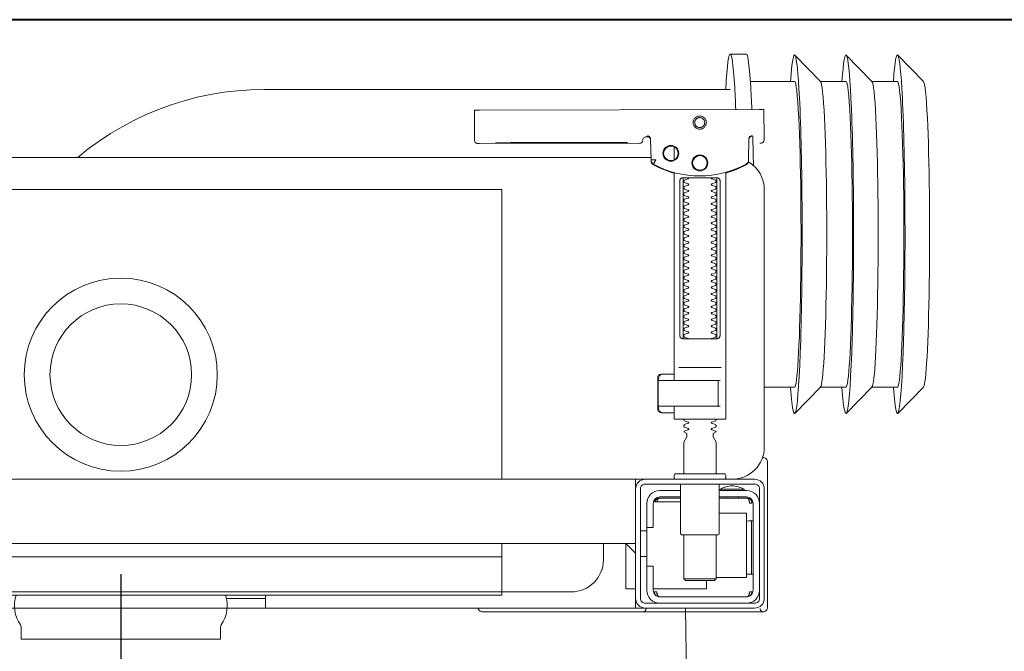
# Model space of a CAD drawing. Header units: metres. Extents: x 7408630 to 15602436, y 5561464 to 13303678.
# Tile 46 of 123: x 7413921 to 7413951, y 5563882 to 5563902. Entities that reach past the tile are written whole.
import ezdxf
from ezdxf.enums import TextEntityAlignment as Align

# ---------------------------------------------------------------- set-up
doc = ezdxf.new("R2010")
doc.units = ezdxf.units.M
doc.header["$MEASUREMENT"] = 0
for name, color, linetype, lineweight in [('!! 0_Opis_pom', 9, 'Continuous', 13), ('!! 1_OPIS POM NOWE', 140, 'Continuous', 5), ('!! 1_PROJ Sciany', 2, 'Continuous', 40), ('!! 2_wypos-sanitarne', 240, 'Continuous', 9), ('Granica', 112, 'Continuous', 80)]:
    doc.layers.add(name, color=color, linetype=linetype, lineweight=lineweight)
doc.layers.add('!!_@ wypos sanit nd', color=7, linetype='Continuous', lineweight=0, plot=False)
doc.styles.add('ARIAL', font='tahoma.ttf')

# ---------------------------------------------------------------- blocks, each defined once
blk = doc.blocks.new('A$C324a30b8')
at = {"lineweight": 0}
for points in [[(-0.17797, -0.23916), (-0.17727, -0.11958), (-0.17552, 0)], [(-0.17552, 0), (0.17552, 0)]]:
    blk.add_lwpolyline(points, dxfattribs=at)
at = {"layer": 'DEFPOINTS'}
blk.add_lwpolyline([(0, 0.01049), (0, -0.71083)], dxfattribs=at)
blk = doc.blocks.new('99400_TOP')
for points in [[(-0.24944, 0.17326), (-0.24147, 0.18145)], [(-0.24136, 0.17331), (-0.23341, 0.17331), (-0.22548, 0.18145)], [(-0.22538, 0.17331), (-0.21743, 0.17331), (-0.2095, 0.18145)], [(-0.18941, 0.18181), (-0.19441, 0.18181)], [(-0.19567, 0.17331), (-0.20939, 0.17331)], [(-0.18941, 0.17081), (-0.04454, 0.17081), (-0.04035, 0.17071), (-0.03616, 0.17042), (-0.032, 0.16993), (-0.02786, 0.16925), (-0.02376, 0.16837), (-0.0197, 0.16731), (-0.0157, 0.16606), (-0.01176, 0.16462), (-0.00789, 0.163), (-0.0041, 0.1612), (-0.0004, 0.15923), (0.0032, 0.15708), (0.00671, 0.15478), (0.0101, 0.1523), (0.01337, 0.14968)], [(-0.19839, 0.16455), (-0.11148, 0.16437)], [(-0.19593, 0.15629), (-0.19608, 0.15629), (-0.19638, 0.15629), (-0.19593, 0.1562), (-0.19577, 0.15614), (-0.19563, 0.15605), (-0.19551, 0.15594), (-0.1954, 0.15581), (-0.19532, 0.15567), (-0.19526, 0.15551), (-0.19523, 0.15535)], [(-0.16479, 0.14865), (-0.16466, 0.1552), (-0.16464, 0.15536), (-0.1646, 0.15551), (-0.16454, 0.15566), (-0.16445, 0.15579), (-0.16435, 0.15591), (-0.16422, 0.15601), (-0.16408, 0.15609), (-0.16394, 0.15614), (-0.16348, 0.15622), (-0.1638, 0.15623), (-0.16395, 0.15623)], [(-0.12195, 0.15427), (-0.15195, 0.15433)], [(-0.15195, 0.15423), (-0.12195, 0.15417)], [(-0.172, 0.15297), (-0.172, 0.14892)], [(0.16493, 0.14968), (-0.16477, 0.14968)], [(-0.172, 0.14497), (-0.172, 0.08036)], [(-0.1852, 0.14236), (-0.1852, 0.09436)], [(-0.1748, 0.09436), (-0.1748, 0.14236)], [(-0.11847, 0.04968), (-0.11847, 0.13968), (0.11153, 0.13968), (0.11153, 0.04968)], [(-0.17342, 0.08436), (-0.18658, 0.08436)], [(-0.18633, 0.08036), (-0.17526, 0.08036), (-0.17367, 0.08036)], [(-0.172, 0.0823), (-0.17167, 0.08236), (-0.1682, 0.08236), (-0.16809, 0.08236), (-0.16798, 0.08234), (-0.16789, 0.08225), (-0.16779, 0.08224), (-0.16762, 0.08223), (-0.16752, 0.08223), (-0.16741, 0.08221), (-0.1673, 0.08214), (-0.16725, 0.082), (-0.16725, 0.08174), (-0.16711, 0.08172), (-0.16701, 0.08168), (-0.16693, 0.08162), (-0.16687, 0.08148), (-0.16687, 0.07124), (-0.16691, 0.07111), (-0.16701, 0.07103), (-0.16725, 0.07098), (-0.16725, 0.07071), (-0.16728, 0.07061), (-0.16735, 0.07054), (-0.16746, 0.0705), (-0.16762, 0.07049), (-0.16775, 0.07048), (-0.16789, 0.07046), (-0.16797, 0.07039), (-0.16807, 0.07036), (-0.1682, 0.07036), (-0.17167, 0.07036), (-0.172, 0.07041)], [(-0.16829, 0.08235), (-0.16772, 0.08221), (-0.16738, 0.08176)], [(-0.16723, 0.08135), (-0.16714, 0.08082), (-0.16713, 0.08055)], [(-0.24944, 0.07835), (-0.24147, 0.07016)], [(-0.24136, 0.07831), (-0.23341, 0.07831), (-0.22548, 0.07016)], [(-0.22538, 0.07831), (-0.21743, 0.07831), (-0.2095, 0.07016)], [(-0.2, 0.07831), (-0.20939, 0.07831)], [(-0.18633, 0.07236), (-0.1855, 0.07236), (-0.18567, 0.07246), (-0.1857, 0.07256)], [(-0.16738, 0.07096), (-0.16772, 0.07051), (-0.16829, 0.07036)], [(-0.16713, 0.07216), (-0.16714, 0.0719), (-0.16723, 0.07137)], [(-0.20001, 0.05638), (-0.19987, 0.05642), (-0.19976, 0.05645), (-0.19962, 0.05647), (-0.19948, 0.05647)], [(-0.20099, 0.05497), (-0.20099, 0.00998)], [(-0.16, 0.04668), (-0.16, 0.04968), (0.16, 0.04968), (0.16, 0.04668)], [(-0.19478, 0.04378), (-0.186, 0.04378)], [(-0.192, 0.04418), (-0.192, 0.04378)], [(-0.188, 0.04418), (-0.188, 0.04378)], [(-0.16664, 0.04268), (-0.16666, 0.04284), (-0.16669, 0.04295), (-0.16672, 0.04306), (-0.16675, 0.04316), (-0.16679, 0.04326), (-0.16683, 0.04337), (-0.16689, 0.04346), (-0.16694, 0.04355), (-0.16701, 0.04363), (-0.1671, 0.0437), (-0.16718, 0.04375), (-0.16728, 0.04378), (-0.16718, 0.04377), (-0.16708, 0.04376), (-0.16696, 0.04373), (-0.16686, 0.0437), (-0.16677, 0.04367), (-0.16666, 0.04362), (-0.16657, 0.04357), (-0.16646, 0.0435), (-0.16636, 0.04342), (-0.16627, 0.04334), (-0.16618, 0.04324), (-0.1661, 0.04314), (-0.16603, 0.04303), (-0.16597, 0.04292), (-0.16592, 0.0428), (-0.16588, 0.04268), (-0.174, 0.04268)], [(-0.174, 0.04378), (-0.16722, 0.04378)], [(-0.16, 0.03368), (-0.16, 0.04568)], [(-0.19591, 0.03679), (-0.19602, 0.03679), (-0.19616, 0.03679), (-0.19632, 0.03679), (-0.1965, 0.03679)], [(-0.185, 0.01918), (-0.1945, 0.01918), (-0.1945, 0.03918), (-0.186, 0.03918)], [(-0.1615, 0.03368), (-0.1635, 0.03368)], [(-0.185, 0.03238), (-0.185, 0.01876), (-0.1845, 0.01826), (-0.1755, 0.01826), (-0.175, 0.01876), (-0.175, 0.03238)], [(0.16, 0.02668), (0.157, 0.02968), (0.16, 0.02968), (-0.16, 0.02968), (-0.157, 0.02968), (-0.16, 0.02668)], [(-0.157, 0.02968), (-0.157, 0.01568), (-0.16, 0.01568)], [(0.10602, 0.02968), (0.10602, 0.0256), (-0.11847, 0.0256)], [(-0.1615, 0.02568), (-0.1635, 0.02568)], [(-0.1965, 0.02017), (-0.19632, 0.02017), (-0.19616, 0.02017), (-0.19602, 0.02017), (-0.19591, 0.02017)], [(-0.175, 0.01876), (-0.185, 0.01876)], [(-0.182, 0.01826), (-0.182, 0.01568), (-0.1655, 0.01568)], [(-0.16636, 0.01353), (-0.16625, 0.01364), (-0.16618, 0.01371), (-0.16612, 0.01379), (-0.16606, 0.01388), (-0.166, 0.01398), (-0.16596, 0.01407), (-0.16592, 0.01417), (-0.16589, 0.01428), (-0.16586, 0.01438), (-0.16584, 0.01449), (-0.16583, 0.01459), (-0.16583, 0.01469), (-0.16593, 0.01468), (-0.16606, 0.01468), (-0.1663, 0.01468), (-0.1664, 0.01468), (-0.16651, 0.01468), (-0.16661, 0.01468), (-0.16661, 0.01458), (-0.16662, 0.01448), (-0.16663, 0.01438), (-0.16664, 0.01428), (-0.16665, 0.01418), (-0.16667, 0.01407), (-0.1667, 0.01397), (-0.16673, 0.01387), (-0.16676, 0.01377), (-0.1668, 0.01366), (-0.16685, 0.01356), (-0.1669, 0.01347), (-0.16697, 0.01338), (-0.16704, 0.01331), (-0.16712, 0.01325), (-0.16725, 0.01318), (-0.19475, 0.01318), (-0.19493, 0.01328), (-0.19501, 0.01336), (-0.19507, 0.01344), (-0.19513, 0.01353), (-0.19518, 0.01363), (-0.19522, 0.01372), (-0.19526, 0.01383), (-0.19529, 0.01393), (-0.19532, 0.01405), (-0.19534, 0.01415), (-0.19536, 0.01425), (-0.19537, 0.01435), (-0.19538, 0.01446), (-0.19538, 0.01458), (-0.19539, 0.01468), (-0.19617, 0.01467), (-0.19616, 0.01456), (-0.19615, 0.01446), (-0.19613, 0.01435), (-0.1961, 0.01425), (-0.19607, 0.01415), (-0.19603, 0.01405), (-0.19598, 0.01395), (-0.19592, 0.01386), (-0.19586, 0.01377), (-0.19579, 0.01369), (-0.19571, 0.01361), (-0.19563, 0.01353)], [(-0.03305, 0.00968), (-0.16, 0.00968), (-0.16, 0.01268)], [(-0.045, 0.00968), (-0.045, 0.01368)], [(-0.045, 0.01268), (-0.03283, 0.01268)]]:
    blk.add_lwpolyline(points)
for points in [[(-0.19989, 0.16454), (-0.19995, 0.15554, 0.009369), (-0.19993, 0.15511), (-0.19991, 0.15494), (-0.19986, 0.15477), (-0.19978, 0.15461), (-0.19968, 0.15447), (-0.19955, 0.15435), (-0.1994, 0.15426), (-0.19924, 0.15419), (-0.19907, 0.15415), (-0.19895, 0.15414), (-0.1988, 0.15414)], [(-0.16412, 0.15607), (-0.16324, 0.15607), (-0.16303, 0.15604), (-0.16282, 0.15598), (-0.16264, 0.15587), (-0.16249, 0.15572), (-0.16236, 0.15555), (-0.16228, 0.15535), (-0.16224, 0.15515, 0.002299), (-0.16224, 0.15503, 0.40455), (-0.16124, 0.15406), (-0.11145, 0.15396), (-0.11127, 0.15396), (-0.11111, 0.15396), (-0.11099, 0.15396), (-0.11083, 0.15397), (-0.11065, 0.15401), (-0.11048, 0.15408), (-0.11033, 0.15418), (-0.1102, 0.1543), (-0.11009, 0.15445), (-0.11001, 0.15461), (-0.10996, 0.15479), (-0.10995, 0.15497), (-0.10997, 0.16396), (-0.10998, 0.16435)], [(-0.19623, 0.15644), (-0.19587, 0.15638), (-0.19555, 0.15617), (-0.19533, 0.15585), (-0.19523, 0.1555), (-0.19513, 0.14894), (-0.19513, 0.14888, 0.265347), (-0.19435, 0.14762, 0.125711), (-0.17997, 0.14391, 0.125711), (-0.16558, 0.14756, 0.26954), (-0.16479, 0.14885), (-0.16467, 0.1554), (-0.16464, 0.15562), (-0.16456, 0.15583), (-0.16444, 0.15601), (-0.16428, 0.15617), (-0.16409, 0.15628), (-0.16388, 0.15635), (-0.16368, 0.15638)], [(-0.15993, 0.04968), (-0.17248, 0.04968, 0.405519), (-0.172, 0.05018), (-0.172, 0.05088, 0.414214), (-0.1725, 0.05138), (-0.1875, 0.05138, 0.414214), (-0.188, 0.05088), (-0.188, 0.05018, 0.405519), (-0.18751, 0.04968), (-0.19, 0.04968, -0.414214), (-0.2, 0.05968), (-0.2, 0.13968, -0.266001), (-0.19506, 0.1483)], [(-0.19512, 0.14869), (-0.19511, 0.1485), (-0.19509, 0.1484), (-0.19506, 0.1483), (-0.19503, 0.1482), (-0.19498, 0.1481), (-0.19493, 0.148), (-0.19488, 0.14791), (-0.19482, 0.14782), (-0.19475, 0.14774), (-0.19467, 0.14766), (-0.1946, 0.14759), (-0.19451, 0.14753), (-0.19443, 0.14747), (-0.19434, 0.14742), (-0.19358, 0.14701), (-0.19281, 0.14663), (-0.19203, 0.14628), (-0.19124, 0.14594), (-0.19044, 0.14563), (-0.18964, 0.14534), (-0.18882, 0.14507), (-0.188, 0.14483), (-0.188, 0.06856, 0.414214), (-0.1878, 0.06836), (-0.17545, 0.06836), (-0.1722, 0.06836, 0.414214), (-0.172, 0.06856), (-0.172, 0.07236)], [(-0.172, 0.14478), (-0.17117, 0.14502), (-0.17034, 0.14528), (-0.16952, 0.14557), (-0.16871, 0.14588), (-0.16791, 0.14622), (-0.16712, 0.14657), (-0.16635, 0.14695), (-0.16558, 0.14736), (-0.16557, 0.14736, 0.269546), (-0.16479, 0.14865)], [(-0.18353, 0.09336, 0.182836), (-0.18364, 0.09345), (-0.18485, 0.09386, 0.050055), (-0.185, 0.09412), (-0.185, 0.0944, 0.050055), (-0.18485, 0.09466), (-0.18364, 0.09507, 0.719897), (-0.18364, 0.09545), (-0.18485, 0.09586, 0.050055), (-0.185, 0.09612), (-0.185, 0.0964, 0.050055), (-0.18485, 0.09666), (-0.18364, 0.09707, 0.719897), (-0.18364, 0.09745), (-0.18485, 0.09786, 0.050055), (-0.185, 0.09812), (-0.185, 0.0984, 0.050055), (-0.18485, 0.09866), (-0.18364, 0.09907, 0.719897), (-0.18364, 0.09945), (-0.18485, 0.09986, 0.050055), (-0.185, 0.10012), (-0.185, 0.1004, 0.050055), (-0.18485, 0.10066), (-0.18364, 0.10107, 0.719897), (-0.18364, 0.10145), (-0.18485, 0.10186, 0.050055), (-0.185, 0.10212), (-0.185, 0.1024, 0.050055), (-0.18485, 0.10266), (-0.18364, 0.10307, 0.719897), (-0.18364, 0.10345), (-0.18485, 0.10386, 0.050055), (-0.185, 0.10412), (-0.185, 0.1044, 0.050055), (-0.18485, 0.10466), (-0.18364, 0.10507, 0.719897), (-0.18364, 0.10545), (-0.18485, 0.10586, 0.050055), (-0.185, 0.10612), (-0.185, 0.1064, 0.050055), (-0.18485, 0.10666), (-0.18364, 0.10707, 0.719897), (-0.18364, 0.10745), (-0.18485, 0.10786, 0.050055), (-0.185, 0.10812), (-0.185, 0.1084, 0.050055), (-0.18485, 0.10866), (-0.18364, 0.10907, 0.719897), (-0.18364, 0.10945), (-0.18485, 0.10986, 0.050055), (-0.185, 0.11012), (-0.185, 0.1104, 0.050055), (-0.18485, 0.11066), (-0.18364, 0.11107, 0.719897), (-0.18364, 0.11145), (-0.18485, 0.11186, 0.050055), (-0.185, 0.11212), (-0.185, 0.1124, 0.050055), (-0.18485, 0.11266), (-0.18364, 0.11307, 0.719897), (-0.18364, 0.11345), (-0.18485, 0.11386, 0.050055), (-0.185, 0.11412), (-0.185, 0.1144, 0.050055), (-0.18485, 0.11466), (-0.18364, 0.11507, 0.719897), (-0.18364, 0.11545), (-0.18485, 0.11586, 0.050055), (-0.185, 0.11612), (-0.185, 0.1164, 0.050055), (-0.18485, 0.11666), (-0.18364, 0.11707, 0.719897), (-0.18364, 0.11745), (-0.18485, 0.11786, 0.050055), (-0.185, 0.11812), (-0.185, 0.1184, 0.050055), (-0.18485, 0.11866), (-0.18364, 0.11907, 0.719897), (-0.18364, 0.11945), (-0.18485, 0.11986, 0.050055), (-0.185, 0.12012), (-0.185, 0.1204, 0.050055), (-0.18485, 0.12066), (-0.18364, 0.12107, 0.719897), (-0.18364, 0.12145), (-0.18485, 0.12186, 0.050055), (-0.185, 0.12212), (-0.185, 0.1224, 0.050055), (-0.18485, 0.12266), (-0.18364, 0.12307, 0.719897), (-0.18364, 0.12345), (-0.18485, 0.12386, 0.050055), (-0.185, 0.12412), (-0.185, 0.1244, 0.050055), (-0.18485, 0.12466), (-0.18364, 0.12507, 0.719897), (-0.18364, 0.12545), (-0.18485, 0.12586, 0.050055), (-0.185, 0.12612), (-0.185, 0.1264, 0.050055), (-0.18485, 0.12666), (-0.18364, 0.12707, 0.719897), (-0.18364, 0.12745), (-0.18485, 0.12786, 0.050055), (-0.185, 0.12812), (-0.185, 0.1284, 0.050055), (-0.18485, 0.12866), (-0.18364, 0.12907, 0.719897), (-0.18364, 0.12945), (-0.18485, 0.12986, 0.050055), (-0.185, 0.13012), (-0.185, 0.1304, 0.050055), (-0.18485, 0.13066), (-0.18364, 0.13107, 0.719897), (-0.18364, 0.13145), (-0.18485, 0.13186, 0.050055), (-0.185, 0.13212), (-0.185, 0.1324, 0.050055), (-0.18485, 0.13266), (-0.18364, 0.13307, 0.719897), (-0.18364, 0.13345), (-0.18485, 0.13386, 0.050055), (-0.185, 0.13412), (-0.185, 0.1344, 0.050055), (-0.18485, 0.13466), (-0.18364, 0.13507, 0.719897), (-0.18364, 0.13545), (-0.18485, 0.13586, 0.050055), (-0.185, 0.13612), (-0.185, 0.1364, 0.050055), (-0.18485, 0.13666), (-0.18364, 0.13707, 0.719897), (-0.18364, 0.13745), (-0.18485, 0.13786, 0.050055), (-0.185, 0.13812), (-0.185, 0.1384, 0.050055), (-0.18485, 0.13866), (-0.18364, 0.13907, 0.719897), (-0.18364, 0.13945), (-0.18485, 0.13986, 0.050055), (-0.185, 0.14012), (-0.185, 0.1404, 0.050055), (-0.18485, 0.14066), (-0.18364, 0.14107, 0.719897), (-0.18364, 0.14145), (-0.18485, 0.14186, 0.050055), (-0.185, 0.14212), (-0.185, 0.1424, 0.050055), (-0.18485, 0.14266), (-0.18364, 0.14307, 0.474594), (-0.18353, 0.14336)], [(-0.17647, 0.14336, 0.474594), (-0.17636, 0.14307), (-0.17514, 0.14266, 0.050055), (-0.175, 0.1424), (-0.175, 0.14212, 0.050055), (-0.17514, 0.14186), (-0.17636, 0.14145, 0.719897), (-0.17636, 0.14107), (-0.17514, 0.14066, 0.050055), (-0.175, 0.1404), (-0.175, 0.14012, 0.050055), (-0.17514, 0.13986), (-0.17636, 0.13945, 0.719897), (-0.17636, 0.13907), (-0.17514, 0.13866, 0.050055), (-0.175, 0.1384), (-0.175, 0.13812, 0.050055), (-0.17514, 0.13786), (-0.17636, 0.13745, 0.719897), (-0.17636, 0.13707), (-0.17514, 0.13666, 0.050055), (-0.175, 0.1364), (-0.175, 0.13612, 0.050055), (-0.17514, 0.13586), (-0.17636, 0.13545, 0.719897), (-0.17636, 0.13507), (-0.17514, 0.13466, 0.050055), (-0.175, 0.1344), (-0.175, 0.13412, 0.050055), (-0.17514, 0.13386), (-0.17636, 0.13345, 0.719897), (-0.17636, 0.13307), (-0.17514, 0.13266, 0.050055), (-0.175, 0.1324), (-0.175, 0.13212, 0.050055), (-0.17514, 0.13186), (-0.17636, 0.13145, 0.719897), (-0.17636, 0.13107), (-0.17514, 0.13066, 0.050055), (-0.175, 0.1304), (-0.175, 0.13012, 0.050055), (-0.17514, 0.12986), (-0.17636, 0.12945, 0.719897), (-0.17636, 0.12907), (-0.17514, 0.12866, 0.050055), (-0.175, 0.1284), (-0.175, 0.12812, 0.050055), (-0.17514, 0.12786), (-0.17636, 0.12745, 0.719897), (-0.17636, 0.12707), (-0.17514, 0.12666, 0.050055), (-0.175, 0.1264), (-0.175, 0.12612, 0.050055), (-0.17514, 0.12586), (-0.17636, 0.12545, 0.719897), (-0.17636, 0.12507), (-0.17514, 0.12466, 0.050055), (-0.175, 0.1244), (-0.175, 0.12412, 0.050055), (-0.17514, 0.12386), (-0.17636, 0.12345, 0.719897), (-0.17636, 0.12307), (-0.17514, 0.12266, 0.050055), (-0.175, 0.1224), (-0.175, 0.12212, 0.050055), (-0.17514, 0.12186), (-0.17636, 0.12145, 0.719897), (-0.17636, 0.12107), (-0.17514, 0.12066, 0.050055), (-0.175, 0.1204), (-0.175, 0.12012, 0.050055), (-0.17514, 0.11986), (-0.17636, 0.11945, 0.719897), (-0.17636, 0.11907), (-0.17514, 0.11866, 0.050055), (-0.175, 0.1184), (-0.175, 0.11812, 0.050055), (-0.17514, 0.11786), (-0.17636, 0.11745, 0.719897), (-0.17636, 0.11707), (-0.17514, 0.11666, 0.050055), (-0.175, 0.1164), (-0.175, 0.11612, 0.050055), (-0.17514, 0.11586), (-0.17636, 0.11545, 0.719897), (-0.17636, 0.11507), (-0.17514, 0.11466, 0.050055), (-0.175, 0.1144), (-0.175, 0.11412, 0.050055), (-0.17514, 0.11386), (-0.17636, 0.11345, 0.719897), (-0.17636, 0.11307), (-0.17514, 0.11266, 0.050055), (-0.175, 0.1124), (-0.175, 0.11212, 0.050055), (-0.17514, 0.11186), (-0.17636, 0.11145, 0.719897), (-0.17636, 0.11107), (-0.17514, 0.11066, 0.050055), (-0.175, 0.1104), (-0.175, 0.11012, 0.050055), (-0.17514, 0.10986), (-0.17636, 0.10945, 0.719897), (-0.17636, 0.10907), (-0.17514, 0.10866, 0.050055), (-0.175, 0.1084), (-0.175, 0.10812, 0.050055), (-0.17514, 0.10786), (-0.17636, 0.10745, 0.719897), (-0.17636, 0.10707), (-0.17514, 0.10666, 0.050055), (-0.175, 0.1064), (-0.175, 0.10612, 0.050055), (-0.17514, 0.10586), (-0.17636, 0.10545, 0.719897), (-0.17636, 0.10507), (-0.17514, 0.10466, 0.050055), (-0.175, 0.1044), (-0.175, 0.10412, 0.050055), (-0.17514, 0.10386), (-0.17636, 0.10345, 0.719897), (-0.17636, 0.10307), (-0.17514, 0.10266, 0.050055), (-0.175, 0.1024), (-0.175, 0.10212, 0.050055), (-0.17514, 0.10186), (-0.17636, 0.10145, 0.719897), (-0.17636, 0.10107), (-0.17514, 0.10066, 0.050055), (-0.175, 0.1004), (-0.175, 0.10012, 0.050055), (-0.17514, 0.09986), (-0.17636, 0.09945, 0.719897), (-0.17636, 0.09907), (-0.17514, 0.09866, 0.050055), (-0.175, 0.0984), (-0.175, 0.09812, 0.050055), (-0.17514, 0.09786), (-0.17636, 0.09745, 0.719897), (-0.17636, 0.09707), (-0.17514, 0.09666, 0.050055), (-0.175, 0.0964), (-0.175, 0.09612, 0.050055), (-0.17514, 0.09586), (-0.17636, 0.09545, 0.719897), (-0.17636, 0.09507), (-0.17514, 0.09466, 0.050055), (-0.175, 0.0944), (-0.175, 0.09412, 0.050055), (-0.17514, 0.09386), (-0.17636, 0.09345, 0.182836), (-0.17647, 0.09336)], [(-0.1857, 0.08016), (-0.1857, 0.07256), (-0.1857, 0.08016), (-0.18567, 0.08026), (-0.18559, 0.08034), (-0.17695, 0.08036), (-0.16725, 0.08036, -0.414214), (-0.16705, 0.08016), (-0.16705, 0.07256, -0.414214), (-0.16725, 0.07236), (-0.18543, 0.07236), (-0.18553, 0.0724), (-0.18559, 0.07256)], [(-0.185, 0.06836), (-0.185, 0.06812, -0.050055), (-0.18485, 0.06786), (-0.18364, 0.06745, -0.719897), (-0.18364, 0.06707), (-0.18485, 0.06666, -0.050055), (-0.185, 0.0664), (-0.185, 0.06612, -0.050055), (-0.18485, 0.06586), (-0.18364, 0.06545, -0.719897), (-0.18364, 0.06507), (-0.18485, 0.06466, -0.050055), (-0.185, 0.0644), (-0.1841, 0.06388), (-0.1841, 0.06282), (-0.185, 0.06126), (-0.185, 0.05138)], [(-0.175, 0.06836), (-0.175, 0.06812, 0.050055), (-0.17514, 0.06786), (-0.17636, 0.06745, 0.719897), (-0.17636, 0.06707), (-0.17514, 0.06666, 0.050055), (-0.175, 0.0664), (-0.175, 0.06612, 0.050055), (-0.17514, 0.06586), (-0.17636, 0.06545, 0.719897), (-0.17636, 0.06507), (-0.17514, 0.06466, 0.050055), (-0.175, 0.0644), (-0.1759, 0.06388), (-0.1759, 0.06282), (-0.175, 0.06126), (-0.175, 0.05138)], [(-0.20011, 0.05634, 0.091301), (-0.20055, 0.05604, 0.198909), (-0.20099, 0.05497)], [(-0.19944, 0.0564, 0.170835), (-0.20011, 0.05634)], [(-0.1985, 0.04218, -0.414214), (-0.1945, 0.04618), (-0.18625, 0.04618), (-0.18625, 0.04656), (-0.19375, 0.04656), (-0.19375, 0.04618)], [(-0.18625, 0.04656, 0.119096), (-0.19, 0.04764, 0.119096), (-0.19375, 0.04656)], [(-0.186, 0.04818), (-0.186, 0.03288, 0.414214), (-0.1855, 0.03238), (-0.1745, 0.03238, 0.414214), (-0.174, 0.03288), (-0.174, 0.04818)], [(-0.174, 0.04618), (-0.1675, 0.04618, -0.414214), (-0.1635, 0.04218), (-0.16353, 0.04268)], [(-0.186, 0.04418), (-0.1945, 0.04418, 0.414214), (-0.1965, 0.04218), (-0.1965, 0.01518, 0.414214), (-0.1945, 0.01318), (-0.1675, 0.01318, 0.414214), (-0.1655, 0.01518), (-0.1655, 0.02268), (-0.1635, 0.02268), (-0.1635, 0.04218)], [(-0.1635, 0.03468), (-0.1655, 0.03468), (-0.1655, 0.04218, 0.414214), (-0.1675, 0.04418), (-0.174, 0.04418)], [(-0.1945, 0.02025), (-0.19515, 0.02024), (-0.19542, 0.02024), (-0.1956, 0.02024), (-0.19567, 0.02024, 0.116465), (-0.19589, 0.02018), (-0.19601, 0.02013), (-0.19601, 0.03683), (-0.19589, 0.03678, 0.116465), (-0.19567, 0.03672), (-0.19542, 0.03672), (-0.19515, 0.03672), (-0.1945, 0.03671)], [(-0.15, 0.02968), (-0.15, 0.02468, 0.414214), (-0.14, 0.01468), (-0.11847, 0.01468), (-0.11847, 0.02968)], [(-0.1675, 0.01118, 0.414214), (-0.1635, 0.01518), (-0.1635, 0.02268)], [(-0.1985, 0.01518, 0.414214), (-0.1945, 0.01118)], [(-0.04, 0.01368), (-0.03255, 0.01368, 0.236962), (-0.03118, 0.00443, -0.154353), (-0.031, 0.00386), (-0.031, 0), (0.031, 0), (0.031, 0.00386, -0.154353), (0.03118, 0.00443, 0.236962), (0.03256, 0.01368), (0.04, 0.01368)], [(-0.20099, 0.00998, 0.198909), (-0.20055, 0.00892, 0.091301), (-0.20011, 0.00862)], [(-0.16237, 0.00849), (-0.16249, 0.00849), (-0.16269, 0.00849), (-0.16294, 0.00849), (-0.16323, 0.00849), (-0.16357, 0.00849), (-0.16393, 0.00849), (-0.16428, 0.00849), (-0.19771, 0.00849), (-0.19841, 0.00849), (-0.19903, 0.00849), (-0.19948, 0.00849), (-0.19961, 0.00849), (-0.19973, 0.00851), (-0.19984, 0.00853), (-0.20003, 0.00859, 0.517033), (-0.1987, 0.00952)], [(-0.1633, 0.00948, 0.412536), (-0.1623, 0.00848), (-0.1125, 0.00848), (-0.11221, 0.00851), (-0.11193, 0.0086), (-0.11168, 0.00873), (-0.11145, 0.00892), (-0.11126, 0.00914), (-0.11112, 0.0094), (-0.11104, 0.00968)]]:
    blk.add_lwpolyline(points, format="xyb")
for points in [[(-0.17994, 0.16256), (-0.17974, 0.16255), (-0.17954, 0.16252), (-0.17934, 0.16247), (-0.17915, 0.1624), (-0.17897, 0.16231), (-0.1788, 0.16221), (-0.17864, 0.16209), (-0.17849, 0.16196), (-0.17836, 0.16181), (-0.17824, 0.16165), (-0.17813, 0.16147), (-0.17805, 0.16129), (-0.17798, 0.1611), (-0.17793, 0.16091), (-0.1779, 0.16071), (-0.17789, 0.16051), (-0.1779, 0.16031), (-0.17793, 0.16011), (-0.17798, 0.15991), (-0.17805, 0.15972), (-0.17814, 0.15954), (-0.17824, 0.15937), (-0.17836, 0.15921), (-0.1785, 0.15906), (-0.17865, 0.15893), (-0.17881, 0.15881), (-0.17898, 0.1587), (-0.17916, 0.15862), (-0.17935, 0.15855), (-0.17955, 0.1585), (-0.17975, 0.15847), (-0.17995, 0.15846), (-0.18015, 0.15847), (-0.18035, 0.1585), (-0.18054, 0.15855), (-0.18073, 0.15862), (-0.18091, 0.15871), (-0.18108, 0.15881), (-0.18124, 0.15893), (-0.18139, 0.15907), (-0.18153, 0.15922), (-0.18165, 0.15938), (-0.18175, 0.15955), (-0.18184, 0.15973), (-0.1819, 0.15992), (-0.18195, 0.16012), (-0.18198, 0.16031), (-0.18199, 0.16052), (-0.18198, 0.16072), (-0.18195, 0.16091), (-0.1819, 0.16111), (-0.18183, 0.1613), (-0.18175, 0.16148), (-0.18164, 0.16165), (-0.18152, 0.16181), (-0.18139, 0.16196), (-0.18124, 0.1621), (-0.18108, 0.16222), (-0.1809, 0.16232), (-0.18072, 0.1624), (-0.18053, 0.16247), (-0.18034, 0.16252), (-0.18014, 0.16255)], [(-0.17994, 0.16205), (-0.17979, 0.16205), (-0.17964, 0.16202), (-0.17949, 0.16199), (-0.17935, 0.16194), (-0.17921, 0.16187), (-0.17908, 0.16179), (-0.17896, 0.1617), (-0.17884, 0.1616), (-0.17874, 0.16149), (-0.17865, 0.16136), (-0.17857, 0.16123), (-0.17851, 0.1611), (-0.17846, 0.16095), (-0.17842, 0.1608), (-0.1784, 0.16065), (-0.17839, 0.1605), (-0.1784, 0.16035), (-0.17842, 0.1602), (-0.17846, 0.16005), (-0.17851, 0.15991), (-0.17858, 0.15977), (-0.17866, 0.15964), (-0.17875, 0.15952), (-0.17885, 0.15941), (-0.17896, 0.1593), (-0.17908, 0.15921), (-0.17921, 0.15914), (-0.17935, 0.15907), (-0.1795, 0.15902), (-0.17964, 0.15898), (-0.17979, 0.15896), (-0.17995, 0.15895), (-0.1801, 0.15896), (-0.18025, 0.15899), (-0.18039, 0.15902), (-0.18054, 0.15907), (-0.18067, 0.15914), (-0.18081, 0.15922), (-0.18093, 0.15931), (-0.18104, 0.15941), (-0.18114, 0.15952), (-0.18123, 0.15965), (-0.18131, 0.15978), (-0.18138, 0.15991), (-0.18143, 0.16006), (-0.18146, 0.16021), (-0.18148, 0.16036), (-0.18149, 0.16051), (-0.18148, 0.16066), (-0.18146, 0.16081), (-0.18142, 0.16096), (-0.18137, 0.1611), (-0.18131, 0.16124), (-0.18123, 0.16137), (-0.18114, 0.16149), (-0.18104, 0.1616), (-0.18092, 0.1617), (-0.1808, 0.1618), (-0.18067, 0.16187), (-0.18053, 0.16194), (-0.18039, 0.16199), (-0.18024, 0.16203), (-0.18009, 0.16205)], [(-0.17471, 0.14336), (-0.17462, 0.14336), (-0.17454, 0.14335), (-0.17445, 0.14333), (-0.17436, 0.14331), (-0.17428, 0.14327), (-0.1742, 0.14323), (-0.17413, 0.14318), (-0.17406, 0.14313), (-0.174, 0.14306), (-0.17394, 0.14299), (-0.17389, 0.1429), (-0.17384, 0.1428), (-0.1738, 0.1427), (-0.17378, 0.14259), (-0.17376, 0.14247), (-0.17375, 0.14236), (-0.17375, 0.09436), (-0.17376, 0.09424), (-0.17378, 0.09413), (-0.1738, 0.09402), (-0.17384, 0.09391), (-0.17389, 0.09382), (-0.17394, 0.09373), (-0.174, 0.09366), (-0.17406, 0.09359), (-0.17413, 0.09353), (-0.1742, 0.09349), (-0.17428, 0.09344), (-0.17436, 0.09341), (-0.17445, 0.09339), (-0.17454, 0.09337), (-0.17462, 0.09336), (-0.17471, 0.09336), (-0.18529, 0.09336), (-0.18538, 0.09336), (-0.18546, 0.09337), (-0.18555, 0.09339), (-0.18564, 0.09341), (-0.18572, 0.09344), (-0.1858, 0.09349), (-0.18587, 0.09353), (-0.18594, 0.09359), (-0.186, 0.09366), (-0.18606, 0.09373), (-0.18611, 0.09382), (-0.18616, 0.09391), (-0.1862, 0.09402), (-0.18622, 0.09413), (-0.18624, 0.09424), (-0.18624, 0.09436), (-0.18624, 0.14236), (-0.18624, 0.14247), (-0.18622, 0.14259), (-0.1862, 0.1427), (-0.18616, 0.1428), (-0.18611, 0.1429), (-0.18606, 0.14299), (-0.186, 0.14306), (-0.18594, 0.14313), (-0.18587, 0.14318), (-0.1858, 0.14323), (-0.18572, 0.14327), (-0.18564, 0.14331), (-0.18555, 0.14333), (-0.18546, 0.14335), (-0.18538, 0.14336), (-0.18529, 0.14336)], [(-0.19467, 0.04378), (-0.19466, 0.04378), (-0.19466, 0.04378), (-0.19466, 0.04378), (-0.19466, 0.04378), (-0.19466, 0.04378), (-0.19466, 0.04378), (-0.19466, 0.04378), (-0.19466, 0.04378), (-0.19466, 0.04378), (-0.19466, 0.04378), (-0.19466, 0.04378), (-0.19466, 0.04378), (-0.19466, 0.04378), (-0.19466, 0.04378), (-0.19466, 0.04378), (-0.19466, 0.04378), (-0.19467, 0.04378), (-0.19467, 0.04378), (-0.19467, 0.04378), (-0.19467, 0.04378), (-0.19468, 0.04378), (-0.19468, 0.04378), (-0.19469, 0.04378), (-0.1947, 0.04378), (-0.1947, 0.04378), (-0.19471, 0.04378), (-0.19471, 0.04378), (-0.19471, 0.04378), (-0.19471, 0.04378), (-0.19472, 0.04378), (-0.19472, 0.04378), (-0.19472, 0.04377), (-0.19472, 0.04377), (-0.19473, 0.04377), (-0.19473, 0.04377), (-0.19473, 0.04377), (-0.19473, 0.04377), (-0.19473, 0.04377), (-0.19473, 0.04377), (-0.19474, 0.04377), (-0.19474, 0.04377), (-0.19474, 0.04377), (-0.19474, 0.04377), (-0.19474, 0.04377), (-0.19475, 0.04377), (-0.19475, 0.04377), (-0.19475, 0.04377), (-0.19475, 0.04377), (-0.19476, 0.04377), (-0.19476, 0.04377), (-0.19476, 0.04377), (-0.19477, 0.04376), (-0.19477, 0.04376), (-0.19477, 0.04376), (-0.19478, 0.04376), (-0.19479, 0.04376), (-0.19479, 0.04376), (-0.1948, 0.04375), (-0.19481, 0.04375), (-0.19481, 0.04375), (-0.19482, 0.04374), (-0.19483, 0.04374), (-0.19483, 0.04374), (-0.19484, 0.04373), (-0.19485, 0.04373), (-0.19485, 0.04373), (-0.19486, 0.04372), (-0.19487, 0.04372), (-0.19488, 0.04371), (-0.19488, 0.04371), (-0.19489, 0.0437), (-0.1949, 0.0437), (-0.1949, 0.04369), (-0.19491, 0.04369), (-0.19492, 0.04368), (-0.19493, 0.04368), (-0.19493, 0.04367), (-0.19494, 0.04367), (-0.19495, 0.04366), (-0.19495, 0.04366), (-0.19496, 0.04365), (-0.19497, 0.04364), (-0.19497, 0.04364), (-0.19498, 0.04363), (-0.19499, 0.04362), (-0.19499, 0.04362), (-0.195, 0.04361), (-0.19501, 0.0436), (-0.19501, 0.04359), (-0.19502, 0.04359), (-0.19503, 0.04358), (-0.19503, 0.04357), (-0.19504, 0.04356), (-0.19504, 0.04356), (-0.19505, 0.04355), (-0.19506, 0.04354), (-0.19506, 0.04353), (-0.19507, 0.04352), (-0.19508, 0.04351), (-0.19508, 0.0435), (-0.19509, 0.04349), (-0.19509, 0.04349), (-0.1951, 0.04348), (-0.19511, 0.04347), (-0.19511, 0.04346), (-0.19512, 0.04345), (-0.19512, 0.04344), (-0.19513, 0.04343), (-0.19513, 0.04342), (-0.19514, 0.04341), (-0.19515, 0.0434), (-0.19515, 0.04339), (-0.19516, 0.04338), (-0.19516, 0.04337), (-0.19517, 0.04336), (-0.19517, 0.04334), (-0.19518, 0.04333), (-0.19518, 0.04332), (-0.19519, 0.04331), (-0.19519, 0.0433), (-0.1952, 0.04329), (-0.1952, 0.04328), (-0.19521, 0.04327), (-0.19521, 0.04325), (-0.19522, 0.04324), (-0.19522, 0.04323), (-0.19523, 0.04322), (-0.19523, 0.04321), (-0.19524, 0.04319), (-0.19524, 0.04318), (-0.19525, 0.04317), (-0.19525, 0.04316), (-0.19526, 0.04313), (-0.19527, 0.04311), (-0.19527, 0.04308), (-0.19528, 0.04306), (-0.19529, 0.04303), (-0.1953, 0.043), (-0.1953, 0.04298), (-0.19531, 0.04295), (-0.19532, 0.04292), (-0.19532, 0.0429), (-0.19533, 0.04287), (-0.19533, 0.04285), (-0.19534, 0.04282), (-0.19534, 0.04279), (-0.19535, 0.04277), (-0.19535, 0.04274), (-0.19536, 0.04271), (-0.19536, 0.04269), (-0.19536, 0.04266), (-0.19537, 0.04263), (-0.19537, 0.04261), (-0.19537, 0.04258), (-0.19537, 0.04257), (-0.19537, 0.04256), (-0.19537, 0.04255), (-0.19537, 0.04255), (-0.19537, 0.04254), (-0.19538, 0.04253), (-0.19538, 0.04253), (-0.19538, 0.04252), (-0.19538, 0.04252), (-0.19538, 0.04251), (-0.19538, 0.04251), (-0.19538, 0.0425), (-0.19538, 0.04249), (-0.19538, 0.04249), (-0.19538, 0.04248), (-0.19538, 0.04248), (-0.19538, 0.04248), (-0.19538, 0.04247), (-0.19538, 0.04247), (-0.19538, 0.04246), (-0.19538, 0.04246), (-0.19538, 0.04246), (-0.19538, 0.04245), (-0.19538, 0.04245), (-0.19538, 0.04245), (-0.19538, 0.04244), (-0.19538, 0.04244), (-0.19538, 0.04244), (-0.19538, 0.04244), (-0.19538, 0.04243), (-0.19538, 0.04243), (-0.19538, 0.04243), (-0.19538, 0.04242), (-0.19538, 0.04242), (-0.19538, 0.04241), (-0.19538, 0.04241), (-0.19538, 0.0424), (-0.19538, 0.0424), (-0.19538, 0.04239), (-0.19538, 0.04239), (-0.19538, 0.04239), (-0.19538, 0.04238), (-0.19538, 0.04238), (-0.19538, 0.04237), (-0.19538, 0.04237), (-0.19538, 0.04236), (-0.19538, 0.04236), (-0.19538, 0.04235), (-0.19538, 0.04235), (-0.19538, 0.04234), (-0.19538, 0.04234), (-0.19538, 0.04234), (-0.19538, 0.04233), (-0.19538, 0.04232), (-0.19538, 0.04232), (-0.19538, 0.04231), (-0.19538, 0.04231), (-0.19538, 0.04231), (-0.19538, 0.0423), (-0.19538, 0.0423), (-0.19538, 0.04229), (-0.19538, 0.04229), (-0.19538, 0.04229), (-0.19538, 0.04229), (-0.19538, 0.04228), (-0.19538, 0.04228), (-0.19538, 0.04228), (-0.19538, 0.04228), (-0.19539, 0.04228), (-0.19539, 0.04228), (-0.19539, 0.04228), (-0.19539, 0.04227), (-0.19539, 0.04227), (-0.1954, 0.04227), (-0.1954, 0.04227), (-0.1954, 0.04227), (-0.1954, 0.04227), (-0.19541, 0.04227), (-0.19541, 0.04227), (-0.19542, 0.04227), (-0.19542, 0.04227), (-0.19543, 0.04228), (-0.19544, 0.04228), (-0.19545, 0.04228), (-0.19545, 0.04228), (-0.19546, 0.04228), (-0.19546, 0.04228), (-0.19546, 0.04228), (-0.19547, 0.04228), (-0.19548, 0.04228), (-0.19549, 0.04228), (-0.19549, 0.04228), (-0.1955, 0.04228), (-0.19551, 0.04228), (-0.19552, 0.04228), (-0.19553, 0.04228), (-0.19554, 0.04228), (-0.19555, 0.04228), (-0.19556, 0.04228), (-0.19557, 0.04228), (-0.19558, 0.04228), (-0.19559, 0.04228), (-0.19561, 0.04228), (-0.19563, 0.04228), (-0.19565, 0.04228), (-0.19568, 0.04228), (-0.1957, 0.04228), (-0.19574, 0.04228), (-0.19576, 0.04228), (-0.19578, 0.04228), (-0.19595, 0.04228), (-0.19596, 0.04228), (-0.19598, 0.04228), (-0.19599, 0.04228), (-0.196, 0.04228), (-0.19602, 0.04228), (-0.19603, 0.04228), (-0.19604, 0.04228), (-0.19605, 0.04228), (-0.19606, 0.04228), (-0.19607, 0.04228), (-0.19608, 0.04228), (-0.19609, 0.04228), (-0.1961, 0.04228), (-0.19611, 0.04228), (-0.19612, 0.04228), (-0.19613, 0.04229), (-0.19613, 0.04229), (-0.19614, 0.04229), (-0.19614, 0.04229), (-0.19615, 0.04229), (-0.19615, 0.04229), (-0.19615, 0.04229), (-0.19615, 0.04229), (-0.19616, 0.04229), (-0.19616, 0.04229), (-0.19616, 0.04228), (-0.19616, 0.04228), (-0.19616, 0.04228), (-0.19616, 0.04228), (-0.19616, 0.04228), (-0.19616, 0.04228), (-0.19616, 0.04227), (-0.19616, 0.04227), (-0.19616, 0.04227), (-0.19617, 0.04227), (-0.19617, 0.04227), (-0.19617, 0.04227), (-0.19617, 0.04227), (-0.19617, 0.04227), (-0.19617, 0.04227), (-0.19617, 0.04227), (-0.19617, 0.04228), (-0.19617, 0.04228), (-0.19617, 0.04228), (-0.19617, 0.04229), (-0.19617, 0.04229), (-0.19617, 0.04229), (-0.19617, 0.0423), (-0.19617, 0.04231), (-0.19617, 0.04232), (-0.19617, 0.04233), (-0.19617, 0.04234), (-0.19616, 0.04234), (-0.19616, 0.04234), (-0.19616, 0.04235), (-0.19616, 0.04235), (-0.19616, 0.04236), (-0.19616, 0.04236), (-0.19616, 0.04237), (-0.19616, 0.04238), (-0.19616, 0.04239), (-0.19616, 0.04239), (-0.19616, 0.0424), (-0.19616, 0.0424), (-0.19616, 0.04241), (-0.19616, 0.04241), (-0.19616, 0.04241), (-0.19616, 0.04242), (-0.19616, 0.04242), (-0.19616, 0.04243), (-0.19616, 0.04243), (-0.19616, 0.04244), (-0.19616, 0.04244), (-0.19616, 0.04245), (-0.19616, 0.04245), (-0.19616, 0.04246), (-0.19616, 0.04246), (-0.19615, 0.04246), (-0.19615, 0.04246), (-0.19615, 0.04247), (-0.19615, 0.04247), (-0.19615, 0.04248), (-0.19615, 0.04248), (-0.19615, 0.04248), (-0.19615, 0.04249), (-0.19615, 0.04249), (-0.19615, 0.0425), (-0.19615, 0.04251), (-0.19615, 0.04251), (-0.19615, 0.04252), (-0.19615, 0.04252), (-0.19614, 0.04253), (-0.19614, 0.04254), (-0.19614, 0.04254), (-0.19614, 0.04255), (-0.19614, 0.04256), (-0.19614, 0.04256), (-0.19614, 0.04257), (-0.19614, 0.04258), (-0.19613, 0.04259), (-0.19613, 0.0426), (-0.19613, 0.0426), (-0.19613, 0.04261), (-0.19612, 0.04263), (-0.19612, 0.04264), (-0.19612, 0.04266), (-0.19611, 0.04268), (-0.19611, 0.04269), (-0.1961, 0.04271), (-0.1961, 0.04273), (-0.19609, 0.04274), (-0.19609, 0.04276), (-0.19608, 0.04277), (-0.19608, 0.04279), (-0.19607, 0.04281), (-0.19606, 0.04282), (-0.19606, 0.04284), (-0.19605, 0.04285), (-0.19605, 0.04287), (-0.19604, 0.04288), (-0.19603, 0.0429), (-0.19602, 0.04291), (-0.19602, 0.04293), (-0.19601, 0.04295), (-0.196, 0.04296), (-0.19599, 0.04298), (-0.19599, 0.04299), (-0.19598, 0.043), (-0.19597, 0.04302), (-0.19596, 0.04303), (-0.19595, 0.04305), (-0.19595, 0.04306), (-0.19594, 0.04308), (-0.19593, 0.04309), (-0.19592, 0.04311), (-0.19591, 0.04312), (-0.1959, 0.04313), (-0.19589, 0.04315), (-0.19588, 0.04316), (-0.19587, 0.04317), (-0.19586, 0.04319), (-0.19585, 0.0432), (-0.19584, 0.04321), (-0.19583, 0.04323), (-0.19582, 0.04324), (-0.19581, 0.04325), (-0.1958, 0.04327), (-0.19578, 0.04328), (-0.19577, 0.04329), (-0.19576, 0.0433), (-0.19575, 0.04332), (-0.19574, 0.04333), (-0.19573, 0.04334), (-0.19571, 0.04335), (-0.1957, 0.04336), (-0.19569, 0.04338), (-0.19568, 0.04339), (-0.19567, 0.0434), (-0.19565, 0.04341), (-0.19564, 0.04342), (-0.19563, 0.04343), (-0.19561, 0.04344), (-0.1956, 0.04345), (-0.19559, 0.04346), (-0.19557, 0.04347), (-0.19556, 0.04348), (-0.19555, 0.04349), (-0.19553, 0.0435), (-0.19552, 0.04351), (-0.19551, 0.04352), (-0.19549, 0.04353), (-0.19548, 0.04354), (-0.19546, 0.04355), (-0.19545, 0.04356), (-0.19543, 0.04357), (-0.19542, 0.04358), (-0.19541, 0.04358), (-0.19539, 0.04359), (-0.19538, 0.0436), (-0.19536, 0.04361), (-0.19535, 0.04362), (-0.19533, 0.04362), (-0.19532, 0.04363), (-0.1953, 0.04364), (-0.19529, 0.04365), (-0.19527, 0.04365), (-0.19525, 0.04366), (-0.19524, 0.04367), (-0.19522, 0.04367), (-0.19521, 0.04368), (-0.19519, 0.04368), (-0.19518, 0.04369), (-0.19516, 0.0437), (-0.19514, 0.0437), (-0.19513, 0.04371), (-0.19511, 0.04371), (-0.1951, 0.04372), (-0.19508, 0.04372), (-0.19506, 0.04373), (-0.19505, 0.04373), (-0.19503, 0.04373), (-0.19501, 0.04374), (-0.195, 0.04374), (-0.19498, 0.04375), (-0.19496, 0.04375), (-0.19495, 0.04375), (-0.19493, 0.04376), (-0.19491, 0.04376), (-0.19491, 0.04376), (-0.1949, 0.04376), (-0.19489, 0.04376), (-0.19488, 0.04376), (-0.19487, 0.04377), (-0.19486, 0.04377), (-0.19485, 0.04377), (-0.19483, 0.04377), (-0.19482, 0.04377), (-0.19481, 0.04377), (-0.1948, 0.04377), (-0.19479, 0.04377), (-0.19479, 0.04377), (-0.19478, 0.04377), (-0.19478, 0.04378), (-0.19477, 0.04378), (-0.19476, 0.04378), (-0.19475, 0.04378), (-0.19475, 0.04378), (-0.19474, 0.04378), (-0.19474, 0.04378), (-0.19473, 0.04378), (-0.19473, 0.04378), (-0.19471, 0.04378), (-0.1947, 0.04378), (-0.1947, 0.04378), (-0.19469, 0.04378), (-0.19469, 0.04378), (-0.19469, 0.04378), (-0.19469, 0.04378), (-0.19469, 0.04378), (-0.19468, 0.04378), (-0.19468, 0.04378), (-0.19468, 0.04378), (-0.19467, 0.04378), (-0.19467, 0.04378), (-0.19467, 0.04378), (-0.19467, 0.04378)], [(-0.11847, 0.01368), (0.11153, 0.01368), (0.11153, 0.01468), (-0.11847, 0.01468)]]:
    blk.add_lwpolyline(points, close=True)
for points in [[(-0.1648, 0.14889), (-0.16481, 0.14889), (-0.16484, 0.1489), (-0.16497, 0.1489), (-0.16603, 0.14893), (-0.16612, 0.14893), (-0.16616, 0.14893), (-0.1662, 0.14893), (-0.16623, 0.14894), (-0.16627, 0.14895), (-0.1663, 0.14893), (-0.1663, 0.1489), (-0.16627, 0.14888), (-0.16625, 0.14885), (-0.16623, 0.14881), (-0.16621, 0.14878), (-0.16619, 0.14875), (-0.16561, 0.14767), (-0.16559, 0.14763), (-0.16558, 0.1476, 0.269546)], [(-0.2, 0.01268), (-0.2, 0.04668, -0.414214), (-0.197, 0.04968), (-0.163, 0.04968, -0.414214), (-0.16, 0.04668), (-0.16, 0.01268, -0.414214), (-0.163, 0.00968), (-0.197, 0.00968, -0.414214)], [(-0.1615, 0.04668), (-0.1615, 0.01268, -0.414214), (-0.163, 0.01118), (-0.197, 0.01118, -0.414214), (-0.1985, 0.01268), (-0.1985, 0.04668, -0.414214), (-0.197, 0.04818), (-0.163, 0.04818, -0.414214)]]:
    blk.add_lwpolyline(points, format="xyb", close=True)
for centre, radius in [((-0.17096, 0.15095), 0.00247), ((-0.17096, 0.15095), 0.00227), ((-0.17997, 0.14797), 0.00247), ((-0.17997, 0.14797), 0.00227), ((0, 0.08218), 0.03), ((0, 0.08218), 0.022)]:
    blk.add_circle(centre, radius)
for centre, major_axis, ratio, start_param, end_param in [((-0.24136, 0.12581), (0, 0.0557), 0.04256, 5.733752, 6.988802), ((-0.22538, 0.12581), (0, 0.0557), 0.04256, 5.733752, 6.988802), ((-0.20939, 0.12581), (0, 0.0557), 0.04256, 5.733752, 6.988802), ((-0.18941, 0.12581), (0, 0.056), 0.04256, 5.645661, 6.988802), ((-0.19441, 0.12581), (0, 0.056), 0.04256, 0, 0.705617), ((-0.24936, 0.12581), (0, 0.0475), 0.04256, 0.043665, 0.705617), ((-0.24136, 0.12581), (0, 0.0475), 0.04256, 0, 0.705617), ((-0.23337, 0.12581), (0, 0.0475), 0.04256, 0.043665, 0.705617), ((-0.22538, 0.12581), (0, 0.0475), 0.04256, 0, 0.705617), ((-0.21738, 0.12581), (0, 0.0475), 0.04256, 0.043665, 0.705617), ((-0.20939, 0.12581), (0, 0.0475), 0.04256, 0, 0.705617), ((-0.19441, 0.12581), (0, 0.056), 0.04256, 0.705617, 0.806963), ((-0.18941, 0.12581), (0, 0.056), 0.04256, 0.705617, 0.807212), ((-0.24136, 0.12581), (0, 0.0557), 0.04256, 0.705617, 3.691026), ((-0.22538, 0.12581), (0, 0.0557), 0.04256, 0.705617, 3.691026), ((-0.20939, 0.12581), (0, 0.0557), 0.04256, 0.705617, 3.691026), ((-0.19839, 0.16453), (-0.0015, 0), 0.008726, 4.712674, 6.283151), ((-0.11148, 0.16436), (-0.0015, 0), 0.008726, 3.141878, 4.712682), ((-0.24936, 0.12581), (0, 0.0475), 0.04256, 0.705617, 3.097928), ((-0.24136, 0.12581), (0, 0.0475), 0.04256, 0.705617, 3.141593), ((-0.23337, 0.12581), (0, 0.0475), 0.04256, 0.705617, 3.097928), ((-0.22538, 0.12581), (0, 0.0475), 0.04256, 0.705617, 3.141593), ((-0.21738, 0.12581), (0, 0.0475), 0.04256, 0.705617, 3.097928), ((-0.20939, 0.12581), (0, 0.0475), 0.04256, 0.705617, 3.141593), ((-0.19663, 0.15713), (-0.000002, -0.001), 0.000289, 6.274459, 6.283185), ((-0.19441, 0.12581), (0, 0.056), 0.04256, 0.998527, 1.179108), ((-0.16324, 0.15707), (-0.000002, -0.001), 0.000289, 6.274459, 6.283185), ((-0.19879, 0.15514), (-0.000011, -0.001), 0.706875, 0, 0.012337), ((-0.19844, 0.15414), (-0.000501, 0.000001), 0.008726, 0.786107, 1.14947), ((-0.19864, 0.15514), (-0.000006, -0.001), 0.408573, 0, 0.00956), ((-0.15195, 0.15428), (0.0055, -0.00001), 0.008726, 1.571085, 4.712678), ((-0.12195, 0.15422), (0.0055, -0.00001), 0.008726, 4.712678, 7.854271), ((-0.19463, 0.14876), (-0.0005, -0.000008), 0.017454, 0, 0.000137), ((-0.16529, 0.14886), (0.0005, -0.00001), 0.000006, 6.282744, 6.283185), ((-0.1852, 0.14236), (0, 0.001), 0.000289, 4.712389, 6.283185), ((-0.1748, 0.14236), (0, -0.001), 0.000289, 1.570796, 3.141593), ((-0.1852, 0.09436), (0, -0.001), 0.000289, 0, 1.570796), ((-0.1748, 0.09436), (0, -0.001), 0.000289, 0, 1.570796), ((-0.16763, 0.08203), (0.000004, 0.0002), 0.133184, 0.00502, 0.005026), ((-0.16723, 0.08153), (0.000013, 0.0002), 0.223, 0.006306, 0.006351), ((-0.16763, 0.07069), (0.000004, -0.0002), 0.133184, 6.278107, 6.278112), ((-0.16723, 0.07118), (0.000013, -0.0002), 0.223, 6.276731, 6.276777)]:
    blk.add_ellipse(centre, major_axis=major_axis, ratio=ratio, start_param=start_param, end_param=end_param)
blk = doc.blocks.new('A$C4ebe9e89')
blk.add_blockref('99400_TOP', (0, 0))
blk = doc.blocks.new('A$C9c944097')
at = {"layer": '!! 1_PROJ Sciany'}
blk.add_lwpolyline([(3378.36947, -3354.97213), (3067.5, -3354.97213)], dxfattribs=at)
at = {"layer": '!! 2_wypos-sanitarne', "xscale": -100, "yscale": 100, "zscale": 100}
blk.add_blockref('A$C324a30b8', (3221.38867, -3373.25118), dxfattribs=at)
at = {"layer": '!!_@ wypos sanit nd', "xscale": -100, "yscale": 100, "zscale": 100}
blk.add_blockref('A$C4ebe9e89', (3221.38867, -3374.21918), dxfattribs=at)
at = {"layer": '!! 0_Opis_pom', "ltscale": 0.7, "style": 'ARIAL'}
for tag, p in [('B2,14', (2497.12282, -23.97252)), ('B2,12', (1965.56932, -35.77631)), ('B2,11', (1692.08817, -60.77765)), ('B2,16', (3818.15438, -63.71828)), ('B2,19.1', (5324.74708, -87.92078)), ('B2,17', (4129.82322, -93.25972)), ('B2,15', (3189.46558, -109.69496)), ('B2,10', (1351.71035, -111.25665)), ('B2,13', (2272.99389, -121.89624)), ('A2,5', (1075.52681, -127.78965)), ('B2,18', (4545.51277, -234.12017)), ('B2,19', (5775.76711, -239.42159)), ('A2,4', (318.83322, -329.3265)), ('A2.1', (994.53557, -353.44633)), ('B2.7', (3171.3557, -458.01164)), ('B2.2', (3599.26223, -690.3637)), ('A2.2', (994.53557, -692.67095)), ('B2,21', (4593.23787, -912.69388)), ('B2,9', (1798.58924, -939.09545)), ('A2.3', (455.44717, -940.66614)), ('B2,4', (3116.67143, -940.65712)), ('B2,3', (3297.35823, -941.16418)), ('B2,8', (2517.28573, -960.07338)), ('B2,20', (5834.09772, -965.70749)), ('B2.1', (3927.81794, -970.24709)), ('B2,5', (3309.56672, -1129.12418)), ('B2,6', (3122.36837, -1171.43557)), ('C2,2', (3435.86614, -1487.77973)), ('C2,1', (3957.73656, -2408.10352)), ('C2,3', (3457.72791, -2555.15039)), ('D1,1', (2554.19917, -3205.91504)), ('C2,4', (3866.78124, -3285.77383)), ('D1,4', (1780.27581, -3366.18103)), ('D1,6', (1380.86316, -3373.10994)), ('D1,3', (2098.36626, -3546.18257)), ('C2,5', (3178.15957, -3610.67242)), ('D1,5', (1914.6928, -3621.18339)), ('D1,2', (2201.15492, -3794.18451)), ('D1,7', (477.95048, -4408.76849)), ('D1,8', (338.43039, -4834.32895))]:
    blk.add_attdef(tag, text='', height=11.968, dxfattribs=at).set_placement(p, align=Align.MIDDLE_CENTER)
at = {"layer": '!! 1_OPIS POM NOWE', "style": 'ARIAL'}
for tag, p in [('C2.5B', (3593.7377, -3168.5911)), ('C2,5C', (3526.78796, -3281.02046)), ('C2.4', (3997.15534, -3347.99835)), ('E2,2', (2945.33506, -3413.31629)), ('C2,5A', (3566.4961, -3615.37865)), ('E2.9', (3984.52714, -3783.77287)), ('E2.7', (4645.53364, -3784.14655)), ('D1,2', (2903.25587, -3794.18451)), ('E2.2', (3405.83089, -4049.74196)), ('E2.8', (4380.36687, -4058.97571)), ('E2.6', (5154.87983, -4066.29138)), ('E2.1', (4427.07303, -4318.94156)), ('E2,3', (3401.59976, -4465.83792)), ('E2.4', (3758.95342, -4705.0924)), ('E2.5', (5238.11734, -4786.79525))]:
    blk.add_attdef(tag, text='', height=11.968, dxfattribs=at).set_placement(p, align=Align.MIDDLE_CENTER)

msp = doc.modelspace()

# ---------------------------------------------------------------- block references
at = {"layer": 'Granica'}
msp.add_blockref('A$C9c944097', (7410702.59401, 5567256.9858), dxfattribs=at)

doc.saveas('drawing.dxf')
